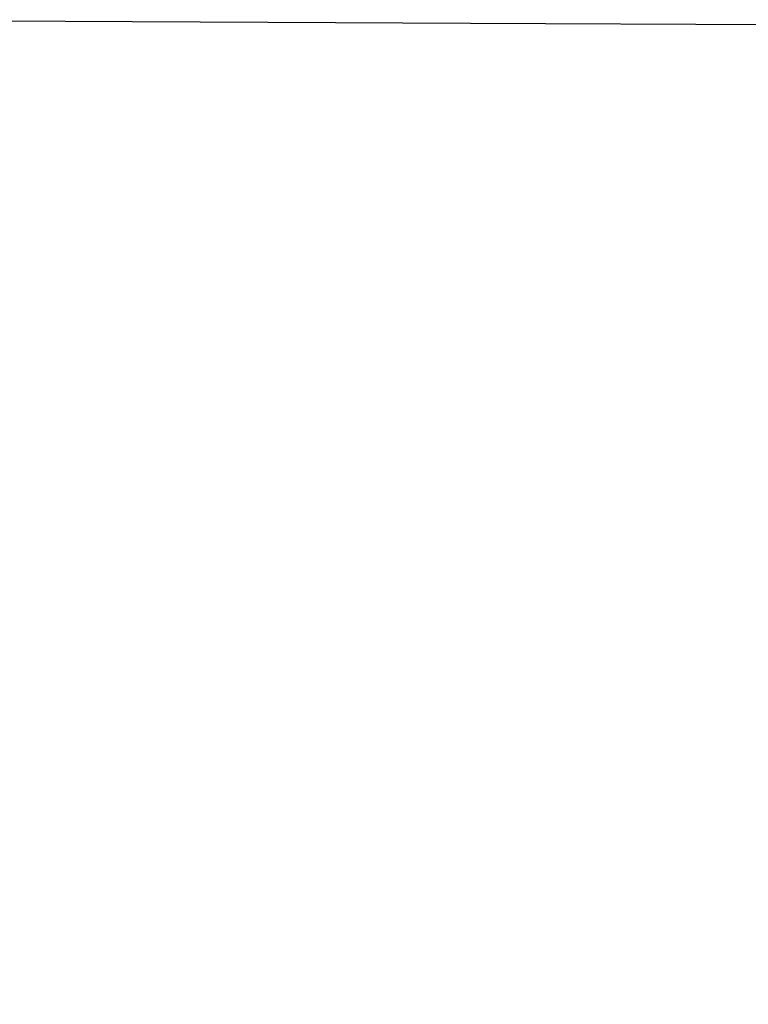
# Model space of a CAD drawing. Header units: millimetres. Extents: x -453 to 576, y -2105 to -925.
# Tile 184 of 256: x -428.1098 to -428.034, y -1569.3469 to -1569.2445. Entities that reach past the tile are written whole.
import ezdxf

# ---------------------------------------------------------------- set-up
doc = ezdxf.new("R2010")
doc.units = ezdxf.units.MM
doc.layers.add('1', color=7, linetype='Continuous')
doc.layers.add('3', color=7, linetype='Continuous')

# ---------------------------------------------------------------- blocks, each defined once
blk = doc.blocks.new('Bloque 17')
at = {"layer": '3', "color": 253, "true_color": 0x98aaaf}
for knots in [[0, 0, 0, 0, 18.527751, 18.527751, 18.527751, 37.81291, 37.81291, 37.81291, 58.477081, 58.477081, 58.477081, 81.157903, 81.157903, 81.157903, 106.492988, 106.492988, 106.492988, 135.119905, 135.119905, 135.119905, 159.200688, 159.200688, 159.200688, 167.669523, 167.669523, 167.669523, 204.063779, 204.063779, 204.063779, 242.179483, 242.179483, 242.179483, 277.930995, 277.930995, 277.930995, 310.565057, 310.565057, 310.565057, 321.294408, 321.294408, 321.294408, 343.313759, 343.313759, 343.313759, 343.376727, 343.376727, 343.376727, 343.376727], [-343.376727, -343.376727, -343.376727, -343.376727, -324.848976, -324.848976, -324.848976, -305.563817, -305.563817, -305.563817, -284.899646, -284.899646, -284.899646, -262.218824, -262.218824, -262.218824, -236.883739, -236.883739, -236.883739, -208.256822, -208.256822, -208.256822, -184.176039, -184.176039, -184.176039, -175.707204, -175.707204, -175.707204, -139.312948, -139.312948, -139.312948, -101.197244, -101.197244, -101.197244, -65.445732, -65.445732, -65.445732, -32.81167, -32.81167, -32.81167, -22.082319, -22.082319, -22.082319, -0.062968, -0.062968, -0.062968, 0, 0, 0, 0]]:
    blk.add_open_spline([(634.88379, 54.77446, -159.14), (628.7114, 54.8044, -159.3464), (622.539, 54.83439, -159.55251), (616.36657, 54.86447, -159.75808), (609.94183, 54.89578, -159.97206), (603.51706, 54.92719, -160.18545), (597.09226, 54.95871, -160.39795), (590.20806, 54.99248, -160.62564), (583.32382, 55.02637, -160.8523), (576.43951, 55.06036, -161.07754), (568.88339, 55.09766, -161.32476), (561.3272, 55.13506, -161.57026), (553.77091, 55.17249, -161.8135), (545.33038, 55.21429, -162.08521), (536.88974, 55.25612, -162.3541), (528.44896, 55.29786, -162.61942), (518.9115, 55.34503, -162.91921), (509.37388, 55.39208, -163.21444), (499.83607, 55.43895, -163.50407), (491.81294, 55.47838, -163.7477), (483.78968, 55.51772, -163.98738), (475.7663, 55.55703, -164.22251), (472.9446, 55.57085, -164.30521), (470.12288, 55.58467, -164.38734), (467.30115, 55.59849, -164.46894), (455.17493, 55.6579, -164.8196), (443.04843, 55.71713, -165.16035), (430.92175, 55.77601, -165.49319), (418.2214, 55.83766, -165.84177), (405.52086, 55.89892, -166.18169), (392.82021, 55.96068, -166.5157), (380.90726, 56.01862, -166.82899), (368.99421, 56.07701, -167.13707), (357.08111, 56.13451, -167.44145), (346.20674, 56.187, -167.71928), (335.33232, 56.23876, -167.99404), (324.45794, 56.29481, -168.26905), (320.88268, 56.31324, -168.35947), (317.30742, 56.33212, -168.44991), (313.73216, 56.35078, -168.54019), (306.39481, 56.38908, -168.72545), (299.05744, 56.42641, -168.91), (291.71999, 56.45679, -169.09212), (291.69901, 56.45687, -169.09264), (291.67802, 56.45696, -169.09316), (291.65704, 56.45706, -169.09369)], degree=3, knots=knots, dxfattribs=at)
blk = doc.blocks.new('ADMI22F8DEB74KCX_32_1_1_1_1_1_1')
at = {"layer": '3', "color": 253, "true_color": 0x98aaaf}
blk.add_blockref('Bloque 17', (0, 0), dxfattribs=at)

msp = doc.modelspace()

# ---------------------------------------------------------------- block references
at = {"layer": '1', "rotation": 180}
msp.add_blockref('ADMI22F8DEB74KCX_32_1_1_1_1_1_1', (206.74856, -1514.47006, 232.84631), dxfattribs=at)

doc.saveas('drawing.dxf')
